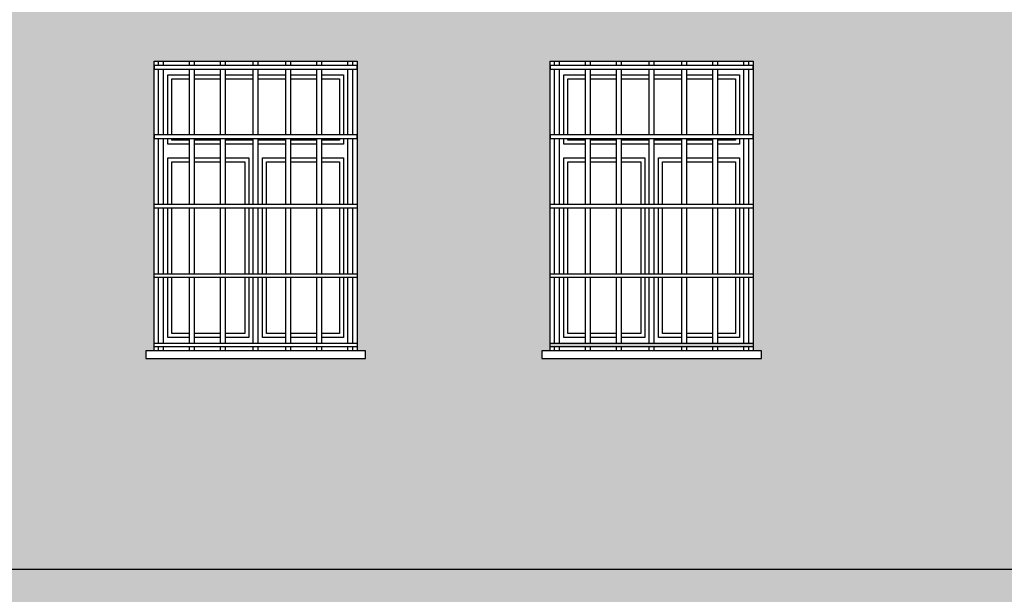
# Model space of a CAD drawing. Header units: millimetres. Extents: x 50026 to 146998, y 1038179 to 1573505.
# Tile 17 of 122: x 52455 to 52964, y 1046235 to 1046533. Entities that reach past the tile are written whole.
import ezdxf

# ---------------------------------------------------------------- set-up
doc = ezdxf.new("R2010")
doc.units = ezdxf.units.MM
doc.header["$LTSCALE"] = 0.025
doc.layers.add('szrafy', color=8, linetype='Continuous')
doc.layers.add('ściany', color=5, linetype='Continuous')

# ---------------------------------------------------------------- blocks, each defined once
blk = doc.blocks.new('4')
at = {"layer": 'ściany'}
h = blk.add_hatch(color=254, dxfattribs=at)
h.dxf.hatch_style = 1
h.paths.add_polyline_path([(53374.84, 1046613.25), (50772.62, 1046613.25), (50772.62, 1046583.25), (53374.84, 1046583.25)])
h.paths.add_polyline_path([(53374.84, 1046248.25), (50772.62, 1046248.25), (50772.62, 1046218.25), (50955.23, 1046218.25), (50955.23, 1046081.35), (51060.23, 1046081.35), (51060.23, 1046218.25), (51294.23, 1046218.25), (51294.23, 1046081.35), (51399.23, 1046081.35), (51399.23, 1046218.25), (51499.23, 1046218.25), (51499.23, 1046083.48), (51604.23, 1046083.48), (51604.23, 1046218.25), (51719.23, 1046218.25), (51719.23, 1046081.35), (51824.23, 1046081.35), (51824.23, 1046218.25), (52114.23, 1046218.25), (52114.23, 1046081.35), (52219.23, 1046081.35), (52219.23, 1046218.25), (52319.23, 1046218.25), (52319.23, 1046081.35), (52424.23, 1046081.35), (52424.23, 1046218.25), (52524.23, 1046218.25), (52524.23, 1046081.35), (52629.23, 1046081.35), (52629.23, 1046218.25), (52729.23, 1046218.25), (52729.23, 1046081.35), (52834.23, 1046081.35), (52834.23, 1046218.25), (53088.23, 1046218.25), (53088.23, 1046081.35), (53193.23, 1046081.35), (53193.23, 1046218.25), (53243.23, 1046218.25), (53243.23, 1046081.35), (53348.23, 1046081.35), (53348.23, 1046218.25), (53374.84, 1046218.25)])
h.paths.add_polyline_path([(53400.23, 1046248.25), (53384.84, 1046248.25), (53384.84, 1046218.25), (53400.23, 1046218.25)])
h.paths.add_polyline_path([(53400.23, 1046613.25), (53384.84, 1046613.25), (53384.84, 1046583.25), (53400.23, 1046583.25)])
h.paths.add_polyline_path([(50762.62, 1046613.25), (50747.23, 1046613.25), (50747.23, 1046583.25), (50762.62, 1046583.25)])
h.paths.add_polyline_path([(50762.62, 1046248.25), (50747.23, 1046248.25), (50747.23, 1046218.25), (50762.62, 1046218.25)])
h = blk.add_hatch(color=253, dxfattribs=at)
h.dxf.hatch_style = 1
h.paths.add_polyline_path([(53374.84, 1046583.25), (50772.62, 1046583.25), (50772.62, 1046511.35), (50800.23, 1046511.35), (50905.23, 1046511.35), (50905.23, 1046361.35), (50909.63, 1046361.35), (50909.63, 1046357.45), (50795.83, 1046357.45), (50795.83, 1046361.35), (50800.23, 1046361.35), (50800.23, 1046511.35), (50772.62, 1046511.35), (50772.62, 1046248.25), (53374.84, 1046248.25)])
h.paths.add_polyline_path([(51824.23, 1046361.35), (51828.63, 1046361.35), (51828.63, 1046357.45), (51714.83, 1046357.45), (51714.83, 1046361.35), (51719.23, 1046361.35), (51719.23, 1046511.35), (51824.23, 1046511.35)], flags=16)
h.paths.add_polyline_path([(51824.23, 1046365.41), (51824.23, 1046363.44), (51719.23, 1046363.44), (51719.23, 1046365.41)], flags=0)
h.paths.add_polyline_path([(52114.23, 1046511.35), (52219.23, 1046511.35), (52219.23, 1046361.35), (52223.63, 1046361.35), (52223.63, 1046357.45), (52109.83, 1046357.45), (52109.83, 1046361.35), (52114.23, 1046361.35)], flags=16)
h.paths.add_polyline_path([(52114.23, 1046365.41), (52219.23, 1046365.41), (52219.23, 1046363.44), (52114.23, 1046363.44)], flags=16)
h.paths.add_polyline_path([(51608.63, 1046361.35), (51608.63, 1046357.45), (51494.83, 1046357.45), (51494.83, 1046361.35), (51499.23, 1046361.35), (51499.23, 1046511.35), (51604.23, 1046511.35), (51604.23, 1046361.35)], flags=16)
h.paths.add_polyline_path([(51604.23, 1046365.41), (51604.23, 1046363.44), (51499.23, 1046363.44), (51499.23, 1046365.41)], flags=0)
h.paths.add_polyline_path([(52314.83, 1046361.35), (52319.23, 1046361.35), (52319.23, 1046511.35), (52424.23, 1046511.35), (52424.23, 1046361.35), (52428.63, 1046361.35), (52428.63, 1046357.45), (52314.83, 1046357.45)], flags=16)
h.paths.add_polyline_path([(52319.23, 1046365.41), (52424.23, 1046365.41), (52424.23, 1046363.44), (52319.23, 1046363.44)], flags=0)
h.paths.add_polyline_path([(51403.63, 1046361.35), (51403.63, 1046357.45), (51289.83, 1046357.45), (51289.83, 1046361.35), (51294.23, 1046361.35), (51294.23, 1046511.35), (51399.23, 1046511.35), (51399.23, 1046361.35)], flags=16)
h.paths.add_polyline_path([(51399.23, 1046365.41), (51399.23, 1046363.44), (51294.23, 1046363.44), (51294.23, 1046365.41)], flags=0)
h.paths.add_polyline_path([(52519.83, 1046361.35), (52524.23, 1046361.35), (52524.23, 1046511.35), (52629.23, 1046511.35), (52629.23, 1046361.35), (52633.63, 1046361.35), (52633.63, 1046357.45), (52519.83, 1046357.45)], flags=16)
h.paths.add_polyline_path([(52524.23, 1046365.41), (52629.23, 1046365.41), (52629.23, 1046363.44), (52524.23, 1046363.44)], flags=0)
h.paths.add_polyline_path([(52724.83, 1046361.35), (52729.23, 1046361.35), (52729.23, 1046511.35), (52834.23, 1046511.35), (52834.23, 1046361.35), (52838.63, 1046361.35), (52838.63, 1046357.45), (52724.83, 1046357.45)], flags=16)
h.paths.add_polyline_path([(52729.23, 1046365.41), (52834.23, 1046365.41), (52834.23, 1046363.44), (52729.23, 1046363.44)], flags=16)
h.paths.add_polyline_path([(51064.63, 1046361.35), (51064.63, 1046357.45), (50950.83, 1046357.45), (50950.83, 1046361.35), (50955.23, 1046361.35), (50955.23, 1046511.35), (51060.23, 1046511.35), (51060.23, 1046361.35)], flags=16)
h.paths.add_polyline_path([(51060.23, 1046365.41), (51060.23, 1046363.44), (50955.23, 1046363.44), (50955.23, 1046365.41)], flags=0)
h.paths.add_polyline_path([(53083.83, 1046361.35), (53088.23, 1046361.35), (53088.23, 1046511.35), (53193.23, 1046511.35), (53193.23, 1046361.35), (53197.63, 1046361.35), (53197.63, 1046357.45), (53083.83, 1046357.45)], flags=16)
h.paths.add_polyline_path([(53088.23, 1046365.41), (53193.23, 1046365.41), (53193.23, 1046363.44), (53088.23, 1046363.44)], flags=16)
h.paths.add_polyline_path([(53238.83, 1046361.35), (53243.23, 1046361.35), (53243.23, 1046511.35), (53348.23, 1046511.35), (53348.23, 1046361.35), (53352.63, 1046361.35), (53352.63, 1046357.45), (53238.83, 1046357.45)], flags=16)
h.paths.add_polyline_path([(53243.23, 1046365.41), (53348.23, 1046365.41), (53348.23, 1046363.44), (53243.23, 1046363.44)], flags=0)

msp = doc.modelspace()

# ---------------------------------------------------------------- linework, layer by layer
at = {"layer": 'ściany', "color": 7}
for p, q in [((52526.44274, 1046509.25633), (52526.44274, 1046511.34794)), ((52528.97594, 1046509.25633), (52528.97594, 1046511.34794)), ((52542.50011, 1046509.25633), (52542.50011, 1046511.34794)), ((52545.03332, 1046509.25633), (52545.03332, 1046511.34794)), ((52558.55749, 1046509.25633), (52558.55749, 1046511.34794)), ((52561.09069, 1046509.25633), (52561.09069, 1046511.34794)), ((52575.45242, 1046509.25633), (52575.45242, 1046511.34794)), ((52577.98562, 1046509.25633), (52577.98562, 1046511.34794)), ((52592.36531, 1046509.25633), (52592.36531, 1046511.34794)), ((52594.89851, 1046509.25633), (52594.89851, 1046511.34794)), ((52608.42269, 1046509.25633), (52608.42269, 1046511.34794)), ((52610.95589, 1046509.25633), (52610.95589, 1046511.34794)), ((52624.48006, 1046509.25633), (52624.48006, 1046511.34794)), ((52627.01327, 1046509.25633), (52627.01327, 1046511.34794)), ((52731.44274, 1046509.25633), (52731.44274, 1046511.34794)), ((52733.97594, 1046509.25633), (52733.97594, 1046511.34794)), ((52747.50011, 1046509.25633), (52747.50011, 1046511.34794)), ((52750.03332, 1046509.25633), (52750.03332, 1046511.34794)), ((52763.55749, 1046509.25633), (52763.55749, 1046511.34794)), ((52766.09069, 1046509.25633), (52766.09069, 1046511.34794)), ((52780.45242, 1046509.25633), (52780.45242, 1046511.34794)), ((52782.98562, 1046509.25633), (52782.98562, 1046511.34794)), ((52797.36531, 1046509.25633), (52797.36531, 1046511.34794)), ((52799.89851, 1046509.25633), (52799.89851, 1046511.34794)), ((52813.42269, 1046509.25633), (52813.42269, 1046511.34794)), ((52815.95589, 1046509.25633), (52815.95589, 1046511.34794)), ((52829.48006, 1046509.25633), (52829.48006, 1046511.34794)), ((52832.01327, 1046509.25633), (52832.01327, 1046511.34794)), ((52526.44274, 1046473.2939), (52526.44274, 1046507.28925)), ((52528.97594, 1046473.2939), (52528.97594, 1046507.28925)), ((52542.50011, 1046473.2939), (52542.50011, 1046507.28925)), ((52545.03332, 1046473.2939), (52545.03332, 1046507.28925)), ((52558.55749, 1046473.2939), (52558.55749, 1046507.28925)), ((52561.09069, 1046473.2939), (52561.09069, 1046507.28925)), ((52575.45242, 1046473.2939), (52575.45242, 1046507.28925)), ((52577.98562, 1046473.2939), (52577.98562, 1046507.28925)), ((52592.36531, 1046473.2939), (52592.36531, 1046507.28925)), ((52594.89851, 1046473.2939), (52594.89851, 1046507.28925)), ((52608.42269, 1046473.2939), (52608.42269, 1046507.28925)), ((52610.95589, 1046473.2939), (52610.95589, 1046507.28925)), ((52624.48006, 1046473.2939), (52624.48006, 1046507.28925)), ((52627.01327, 1046473.2939), (52627.01327, 1046507.28925)), ((52731.44274, 1046473.2939), (52731.44274, 1046507.28925)), ((52733.97594, 1046473.2939), (52733.97594, 1046507.28925)), ((52747.50011, 1046473.2939), (52747.50011, 1046507.28925)), ((52750.03332, 1046473.2939), (52750.03332, 1046507.28925)), ((52763.55749, 1046473.2939), (52763.55749, 1046507.28925)), ((52766.09069, 1046473.2939), (52766.09069, 1046507.28925)), ((52780.45242, 1046473.2939), (52780.45242, 1046507.28925)), ((52782.98562, 1046473.2939), (52782.98562, 1046507.28925)), ((52797.36531, 1046473.2939), (52797.36531, 1046507.28925)), ((52799.89851, 1046473.2939), (52799.89851, 1046507.28925)), ((52813.42269, 1046473.2939), (52813.42269, 1046507.28925)), ((52815.95589, 1046473.2939), (52815.95589, 1046507.28925)), ((52829.48006, 1046473.2939), (52829.48006, 1046507.28925)), ((52832.01327, 1046473.2939), (52832.01327, 1046507.28925)), ((52526.44274, 1046437.33148), (52526.44274, 1046471.32682)), ((52528.97594, 1046437.33148), (52528.97594, 1046471.32682)), ((52542.50011, 1046437.33148), (52542.50011, 1046471.32682)), ((52545.03332, 1046437.33148), (52545.03332, 1046471.32682)), ((52558.55749, 1046437.33148), (52558.55749, 1046471.32682)), ((52561.09069, 1046437.33148), (52561.09069, 1046471.32682)), ((52575.45242, 1046437.33148), (52575.45242, 1046471.32682)), ((52577.98562, 1046437.33148), (52577.98562, 1046471.32682)), ((52592.36531, 1046437.33148), (52592.36531, 1046471.32682)), ((52594.89851, 1046437.33148), (52594.89851, 1046471.32682)), ((52608.42269, 1046437.33148), (52608.42269, 1046471.32682)), ((52610.95589, 1046437.33148), (52610.95589, 1046471.32682)), ((52624.48006, 1046437.33148), (52624.48006, 1046471.32682)), ((52627.01327, 1046437.33148), (52627.01327, 1046471.32682)), ((52731.44274, 1046437.33148), (52731.44274, 1046471.32682)), ((52733.97594, 1046437.33148), (52733.97594, 1046471.32682)), ((52747.50011, 1046437.33148), (52747.50011, 1046471.32682)), ((52750.03332, 1046437.33148), (52750.03332, 1046471.32682)), ((52763.55749, 1046437.33148), (52763.55749, 1046471.32682)), ((52766.09069, 1046437.33148), (52766.09069, 1046471.32682)), ((52780.45242, 1046437.33148), (52780.45242, 1046471.32682)), ((52782.98562, 1046437.33148), (52782.98562, 1046471.32682)), ((52797.36531, 1046437.33148), (52797.36531, 1046471.32682)), ((52799.89851, 1046437.33148), (52799.89851, 1046471.32682)), ((52813.42269, 1046437.33148), (52813.42269, 1046471.32682)), ((52815.95589, 1046437.33148), (52815.95589, 1046471.32682)), ((52829.48006, 1046437.33148), (52829.48006, 1046471.32682)), ((52832.01327, 1046437.33148), (52832.01327, 1046471.32682)), ((52526.44274, 1046401.36906), (52526.44274, 1046435.3644)), ((52528.97594, 1046401.36906), (52528.97594, 1046435.3644)), ((52542.50011, 1046401.36906), (52542.50011, 1046435.3644)), ((52545.03332, 1046401.36906), (52545.03332, 1046435.3644)), ((52558.55749, 1046401.36906), (52558.55749, 1046435.3644)), ((52561.09069, 1046401.36906), (52561.09069, 1046435.3644)), ((52575.45242, 1046401.36906), (52575.45242, 1046435.3644)), ((52577.98562, 1046401.36906), (52577.98562, 1046435.3644)), ((52592.36531, 1046401.36906), (52592.36531, 1046435.3644)), ((52594.89851, 1046401.36906), (52594.89851, 1046435.3644)), ((52608.42269, 1046401.36906), (52608.42269, 1046435.3644)), ((52610.95589, 1046401.36906), (52610.95589, 1046435.3644)), ((52624.48006, 1046401.36906), (52624.48006, 1046435.3644)), ((52627.01327, 1046401.36906), (52627.01327, 1046435.3644)), ((52731.44274, 1046401.36906), (52731.44274, 1046435.3644)), ((52733.97594, 1046401.36906), (52733.97594, 1046435.3644)), ((52747.50011, 1046401.36906), (52747.50011, 1046435.3644)), ((52750.03332, 1046401.36906), (52750.03332, 1046435.3644)), ((52763.55749, 1046401.36906), (52763.55749, 1046435.3644)), ((52766.09069, 1046401.36906), (52766.09069, 1046435.3644)), ((52780.45242, 1046401.36906), (52780.45242, 1046435.3644)), ((52782.98562, 1046401.36906), (52782.98562, 1046435.3644)), ((52797.36531, 1046401.36906), (52797.36531, 1046435.3644)), ((52799.89851, 1046401.36906), (52799.89851, 1046435.3644)), ((52813.42269, 1046401.36906), (52813.42269, 1046435.3644)), ((52815.95589, 1046401.36906), (52815.95589, 1046435.3644)), ((52829.48006, 1046401.36906), (52829.48006, 1046435.3644)), ((52832.01327, 1046401.36906), (52832.01327, 1046435.3644)), ((52526.44274, 1046365.40663), (52526.44274, 1046399.40198)), ((52528.97594, 1046365.40663), (52528.97594, 1046399.40198)), ((52542.50011, 1046365.40663), (52542.50011, 1046399.40198)), ((52545.03332, 1046365.40663), (52545.03332, 1046399.40198)), ((52558.55749, 1046365.40663), (52558.55749, 1046399.40198)), ((52561.09069, 1046365.40663), (52561.09069, 1046399.40198)), ((52575.45242, 1046365.40663), (52575.45242, 1046399.40198)), ((52577.98562, 1046365.40663), (52577.98562, 1046399.40198)), ((52592.36531, 1046365.40663), (52592.36531, 1046399.40198)), ((52594.89851, 1046365.40663), (52594.89851, 1046399.40198)), ((52608.42269, 1046365.40663), (52608.42269, 1046399.40198)), ((52610.95589, 1046365.40663), (52610.95589, 1046399.40198)), ((52624.48006, 1046365.40663), (52624.48006, 1046399.40198)), ((52627.01327, 1046365.40663), (52627.01327, 1046399.40198)), ((52731.44274, 1046365.40663), (52731.44274, 1046399.40198)), ((52733.97594, 1046365.40663), (52733.97594, 1046399.40198)), ((52747.50011, 1046365.40663), (52747.50011, 1046399.40198)), ((52750.03332, 1046365.40663), (52750.03332, 1046399.40198)), ((52763.55749, 1046365.40663), (52763.55749, 1046399.40198)), ((52766.09069, 1046365.40663), (52766.09069, 1046399.40198)), ((52780.45242, 1046365.40663), (52780.45242, 1046399.40198)), ((52782.98562, 1046365.40663), (52782.98562, 1046399.40198)), ((52797.36531, 1046365.40663), (52797.36531, 1046399.40198)), ((52799.89851, 1046365.40663), (52799.89851, 1046399.40198)), ((52813.42269, 1046365.40663), (52813.42269, 1046399.40198)), ((52815.95589, 1046365.40663), (52815.95589, 1046399.40198)), ((52829.48006, 1046365.40663), (52829.48006, 1046399.40198)), ((52832.01327, 1046365.40663), (52832.01327, 1046399.40198)), ((52526.44274, 1046361.34794), (52526.44274, 1046363.43955)), ((52528.97594, 1046361.34794), (52528.97594, 1046363.43955)), ((52542.50011, 1046361.34794), (52542.50011, 1046363.43955)), ((52545.03332, 1046361.34794), (52545.03332, 1046363.43955)), ((52558.55749, 1046361.34794), (52558.55749, 1046363.43955)), ((52561.09069, 1046361.34794), (52561.09069, 1046363.43955)), ((52575.45242, 1046361.34794), (52575.45242, 1046363.43955)), ((52577.98562, 1046361.34794), (52577.98562, 1046363.43955)), ((52592.36531, 1046361.34794), (52592.36531, 1046363.43955)), ((52594.89851, 1046361.34794), (52594.89851, 1046363.43955)), ((52608.42269, 1046361.34794), (52608.42269, 1046363.43955)), ((52610.95589, 1046361.34794), (52610.95589, 1046363.43955)), ((52624.48006, 1046361.34794), (52624.48006, 1046363.43955)), ((52627.01327, 1046361.34794), (52627.01327, 1046363.43955)), ((52731.44274, 1046361.34794), (52731.44274, 1046363.43955)), ((52733.97594, 1046361.34794), (52733.97594, 1046363.43955)), ((52747.50011, 1046361.34794), (52747.50011, 1046363.43955)), ((52750.03332, 1046361.34794), (52750.03332, 1046363.43955)), ((52763.55749, 1046361.34794), (52763.55749, 1046363.43955)), ((52766.09069, 1046361.34794), (52766.09069, 1046363.43955)), ((52780.45242, 1046361.34794), (52780.45242, 1046363.43955)), ((52782.98562, 1046361.34794), (52782.98562, 1046363.43955)), ((52797.36531, 1046361.34794), (52797.36531, 1046363.43955)), ((52799.89851, 1046361.34794), (52799.89851, 1046363.43955)), ((52813.42269, 1046361.34794), (52813.42269, 1046363.43955)), ((52815.95589, 1046361.34794), (52815.95589, 1046363.43955)), ((52829.48006, 1046361.34794), (52829.48006, 1046363.43955)), ((52832.01327, 1046361.34794), (52832.01327, 1046363.43955)), ((53374.83782, 1046248.24601), (50772.61819, 1046248.24601))]:
    msp.add_line(p, q, dxfattribs=at)
at = {"layer": 'ściany', "color": 2}
for points in [[(52524.228, 1046511.34794), (52629.228, 1046511.34794), (52629.228, 1046361.34794), (52524.228, 1046361.34794)], [(52729.228, 1046511.34794), (52834.228, 1046511.34794), (52834.228, 1046361.34794), (52729.228, 1046361.34794)]]:
    msp.add_lwpolyline(points, close=True, dxfattribs=at)
at = {"layer": 'ściany', "color": 7}
for points in [[(52629.228, 1046509.25633), (52524.228, 1046509.25633), (52524.228, 1046507.28925), (52629.228, 1046507.28925)], [(52834.228, 1046509.25633), (52729.228, 1046509.25633), (52729.228, 1046507.28925), (52834.228, 1046507.28925)], [(52629.228, 1046473.2939), (52524.228, 1046473.2939), (52524.228, 1046471.32682), (52629.228, 1046471.32682)], [(52834.228, 1046473.2939), (52729.228, 1046473.2939), (52729.228, 1046471.32682), (52834.228, 1046471.32682)], [(52629.228, 1046435.3644), (52524.228, 1046435.3644), (52524.228, 1046437.33148), (52629.228, 1046437.33148)], [(52834.228, 1046435.3644), (52729.228, 1046435.3644), (52729.228, 1046437.33148), (52834.228, 1046437.33148)], [(52629.228, 1046399.40198), (52524.228, 1046399.40198), (52524.228, 1046401.36906), (52629.228, 1046401.36906)], [(52834.228, 1046399.40198), (52729.228, 1046399.40198), (52729.228, 1046401.36906), (52834.228, 1046401.36906)], [(52633.63083, 1046361.34794), (52519.82518, 1046361.34794), (52519.82518, 1046357.45267), (52633.63083, 1046357.45267)], [(52629.228, 1046363.43955), (52524.228, 1046363.43955), (52524.228, 1046365.40663), (52629.228, 1046365.40663)], [(52838.63083, 1046361.34794), (52724.82518, 1046361.34794), (52724.82518, 1046357.45267), (52838.63083, 1046357.45267)], [(52834.228, 1046363.43955), (52729.228, 1046363.43955), (52729.228, 1046365.40663), (52834.228, 1046365.40663)]]:
    msp.add_lwpolyline(points, close=True, dxfattribs=at)
for points in [[(52531.228, 1046473.2939), (52531.228, 1046504.34794), (52542.50011, 1046504.34794)], [(52531.228, 1046473.2939), (52531.228, 1046504.34794), (52542.50011, 1046504.34794)], [(52545.03332, 1046504.34794), (52558.55749, 1046504.34794)], [(52545.03332, 1046504.34794), (52558.55749, 1046504.34794)], [(52561.09069, 1046504.34794), (52575.45242, 1046504.34794)], [(52561.09069, 1046504.34794), (52575.45242, 1046504.34794)], [(52577.98562, 1046504.34794), (52592.36531, 1046504.34794)], [(52577.98562, 1046504.34794), (52592.36531, 1046504.34794)], [(52594.89851, 1046504.34794), (52608.42269, 1046504.34794)], [(52594.89851, 1046504.34794), (52608.42269, 1046504.34794)], [(52610.95589, 1046504.34794), (52622.228, 1046504.34794), (52622.228, 1046473.2939)], [(52610.95589, 1046504.34794), (52622.228, 1046504.34794), (52622.228, 1046473.2939)], [(52736.228, 1046473.2939), (52736.228, 1046504.34794), (52747.50011, 1046504.34794)], [(52736.228, 1046473.2939), (52736.228, 1046504.34794), (52747.50011, 1046504.34794)], [(52750.03332, 1046504.34794), (52763.55749, 1046504.34794)], [(52750.03332, 1046504.34794), (52763.55749, 1046504.34794)], [(52766.09069, 1046504.34794), (52780.45242, 1046504.34794)], [(52766.09069, 1046504.34794), (52780.45242, 1046504.34794)], [(52782.98562, 1046504.34794), (52797.36531, 1046504.34794)], [(52782.98562, 1046504.34794), (52797.36531, 1046504.34794)], [(52799.89851, 1046504.34794), (52813.42269, 1046504.34794)], [(52799.89851, 1046504.34794), (52813.42269, 1046504.34794)], [(52815.95589, 1046504.34794), (52827.228, 1046504.34794), (52827.228, 1046473.2939)], [(52815.95589, 1046504.34794), (52827.228, 1046504.34794), (52827.228, 1046473.2939)], [(52531.228, 1046468.35875), (52531.228, 1046471.32682)], [(52542.50011, 1046468.35875), (52531.228, 1046468.35875), (52531.228, 1046471.32682)], [(52558.55749, 1046468.35875), (52545.03332, 1046468.35875)], [(52575.45242, 1046468.35875), (52561.09069, 1046468.35875)], [(52592.36531, 1046468.35875), (52577.98562, 1046468.35875)], [(52608.42269, 1046468.35875), (52594.89851, 1046468.35875)], [(52622.228, 1046471.32682), (52622.228, 1046468.35875), (52610.95589, 1046468.35875)], [(52622.228, 1046471.32682), (52622.228, 1046468.35875)], [(52736.228, 1046468.35875), (52736.228, 1046471.32682)], [(52747.50011, 1046468.35875), (52736.228, 1046468.35875), (52736.228, 1046471.32682)], [(52763.55749, 1046468.35875), (52750.03332, 1046468.35875)], [(52780.45242, 1046468.35875), (52766.09069, 1046468.35875)], [(52797.36531, 1046468.35875), (52782.98562, 1046468.35875)], [(52813.42269, 1046468.35875), (52799.89851, 1046468.35875)], [(52827.228, 1046471.32682), (52827.228, 1046468.35875), (52815.95589, 1046468.35875)], [(52827.228, 1046471.32682), (52827.228, 1046468.35875)], [(52531.228, 1046437.33148), (52531.228, 1046461.35875)], [(52531.228, 1046437.33148), (52531.228, 1046461.35875), (52542.50011, 1046461.35875)], [(52545.03332, 1046461.35875), (52558.55749, 1046461.35875)], [(52561.09069, 1046461.35875), (52573.228, 1046461.35875), (52573.228, 1046437.33148)], [(52580.228, 1046437.33148), (52580.228, 1046461.35875), (52592.36531, 1046461.35875)], [(52594.89851, 1046461.35875), (52608.42269, 1046461.35875)], [(52610.95589, 1046461.35875), (52622.228, 1046461.35875), (52622.228, 1046437.33148)], [(52622.228, 1046461.35875), (52622.228, 1046437.33148)], [(52736.228, 1046437.33148), (52736.228, 1046461.35875)], [(52736.228, 1046437.33148), (52736.228, 1046461.35875), (52747.50011, 1046461.35875)], [(52750.03332, 1046461.35875), (52763.55749, 1046461.35875)], [(52766.09069, 1046461.35875), (52778.228, 1046461.35875), (52778.228, 1046437.33148)], [(52785.228, 1046437.33148), (52785.228, 1046461.35875), (52797.36531, 1046461.35875)], [(52799.89851, 1046461.35875), (52813.42269, 1046461.35875)], [(52815.95589, 1046461.35875), (52827.228, 1046461.35875), (52827.228, 1046437.33148)], [(52827.228, 1046461.35875), (52827.228, 1046437.33148)], [(52531.228, 1046401.36906), (52531.228, 1046435.3644)], [(52531.228, 1046401.36906), (52531.228, 1046435.3644)], [(52573.228, 1046435.3644), (52573.228, 1046401.36906)], [(52580.228, 1046401.36906), (52580.228, 1046435.3644)], [(52622.228, 1046435.3644), (52622.228, 1046401.36906)], [(52622.228, 1046435.3644), (52622.228, 1046401.36906)], [(52736.228, 1046401.36906), (52736.228, 1046435.3644)], [(52736.228, 1046401.36906), (52736.228, 1046435.3644)], [(52778.228, 1046435.3644), (52778.228, 1046401.36906)], [(52785.228, 1046401.36906), (52785.228, 1046435.3644)], [(52827.228, 1046435.3644), (52827.228, 1046401.36906)], [(52827.228, 1046435.3644), (52827.228, 1046401.36906)], [(52542.50011, 1046368.34794), (52531.228, 1046368.34794), (52531.228, 1046399.40198)], [(52542.50011, 1046368.34794), (52531.228, 1046368.34794), (52531.228, 1046399.40198)], [(52573.228, 1046399.40198), (52573.228, 1046368.34794), (52561.09069, 1046368.34794)], [(52592.36531, 1046368.34794), (52580.228, 1046368.34794), (52580.228, 1046399.40198)], [(52622.228, 1046399.40198), (52622.228, 1046368.34794), (52610.95589, 1046368.34794)], [(52622.228, 1046399.40198), (52622.228, 1046368.34794), (52610.95589, 1046368.34794)], [(52747.50011, 1046368.34794), (52736.228, 1046368.34794), (52736.228, 1046399.40198)], [(52747.50011, 1046368.34794), (52736.228, 1046368.34794), (52736.228, 1046399.40198)], [(52778.228, 1046399.40198), (52778.228, 1046368.34794), (52766.09069, 1046368.34794)], [(52797.36531, 1046368.34794), (52785.228, 1046368.34794), (52785.228, 1046399.40198)], [(52827.228, 1046399.40198), (52827.228, 1046368.34794), (52815.95589, 1046368.34794)], [(52827.228, 1046399.40198), (52827.228, 1046368.34794), (52815.95589, 1046368.34794)], [(52558.55749, 1046368.34794), (52545.03332, 1046368.34794)], [(52558.55749, 1046368.34794), (52545.03332, 1046368.34794)], [(52573.228, 1046368.34794), (52561.09069, 1046368.34794)], [(52592.36531, 1046368.34794), (52580.228, 1046368.34794)], [(52608.42269, 1046368.34794), (52594.89851, 1046368.34794)], [(52608.42269, 1046368.34794), (52594.89851, 1046368.34794)], [(52763.55749, 1046368.34794), (52750.03332, 1046368.34794)], [(52763.55749, 1046368.34794), (52750.03332, 1046368.34794)], [(52778.228, 1046368.34794), (52766.09069, 1046368.34794)], [(52797.36531, 1046368.34794), (52785.228, 1046368.34794)], [(52813.42269, 1046368.34794), (52799.89851, 1046368.34794)], [(52813.42269, 1046368.34794), (52799.89851, 1046368.34794)]]:
    msp.add_lwpolyline(points, dxfattribs=at)
at = {"layer": 'ściany', "color": 1}
for points in [[(52533.31962, 1046473.2939), (52533.31962, 1046502.25632), (52542.50011, 1046502.25632)], [(52545.03332, 1046502.25632), (52558.55749, 1046502.25632)], [(52561.09069, 1046502.25632), (52575.45242, 1046502.25632)], [(52577.98562, 1046502.25632), (52592.36531, 1046502.25632)], [(52594.89851, 1046502.25632), (52608.42269, 1046502.25632)], [(52610.95589, 1046502.25632), (52620.13638, 1046502.25632), (52620.13638, 1046473.2939)], [(52738.31962, 1046473.2939), (52738.31962, 1046502.25632), (52747.50011, 1046502.25632)], [(52750.03332, 1046502.25632), (52763.55749, 1046502.25632)], [(52766.09069, 1046502.25632), (52780.45242, 1046502.25632)], [(52782.98562, 1046502.25632), (52797.36531, 1046502.25632)], [(52799.89851, 1046502.25632), (52813.42269, 1046502.25632)], [(52815.95589, 1046502.25632), (52825.13638, 1046502.25632), (52825.13638, 1046473.2939)], [(52542.50011, 1046470.45037), (52533.31962, 1046470.45037), (52533.31962, 1046471.32682)], [(52558.55749, 1046470.45037), (52545.03332, 1046470.45037)], [(52575.45242, 1046470.45037), (52561.09069, 1046470.45037)], [(52592.36531, 1046470.45037), (52577.98562, 1046470.45037)], [(52608.42269, 1046470.45037), (52594.89851, 1046470.45037)], [(52620.13638, 1046471.32682), (52620.13638, 1046470.45037), (52610.95589, 1046470.45037)], [(52747.50011, 1046470.45037), (52738.31962, 1046470.45037), (52738.31962, 1046471.32682)], [(52763.55749, 1046470.45037), (52750.03332, 1046470.45037)], [(52780.45242, 1046470.45037), (52766.09069, 1046470.45037)], [(52797.36531, 1046470.45037), (52782.98562, 1046470.45037)], [(52813.42269, 1046470.45037), (52799.89851, 1046470.45037)], [(52825.13638, 1046471.32682), (52825.13638, 1046470.45037), (52815.95589, 1046470.45037)], [(52533.31962, 1046437.33148), (52533.31962, 1046459.26713), (52542.50011, 1046459.26713)], [(52545.03332, 1046459.26713), (52558.55749, 1046459.26713)], [(52561.09069, 1046459.26713), (52571.13638, 1046459.26713), (52571.13638, 1046437.33148)], [(52582.31962, 1046437.33148), (52582.31962, 1046459.26713), (52592.36531, 1046459.26713)], [(52594.89851, 1046459.26713), (52608.42269, 1046459.26713)], [(52610.95589, 1046459.26713), (52620.13638, 1046459.26713), (52620.13638, 1046437.33148)], [(52738.31962, 1046437.33148), (52738.31962, 1046459.26713), (52747.50011, 1046459.26713)], [(52750.03332, 1046459.26713), (52763.55749, 1046459.26713)], [(52766.09069, 1046459.26713), (52776.13638, 1046459.26713), (52776.13638, 1046437.33148)], [(52787.31962, 1046437.33148), (52787.31962, 1046459.26713), (52797.36531, 1046459.26713)], [(52799.89851, 1046459.26713), (52813.42269, 1046459.26713)], [(52815.95589, 1046459.26713), (52825.13638, 1046459.26713), (52825.13638, 1046437.33148)], [(52533.31962, 1046401.36906), (52533.31962, 1046435.3644)], [(52571.13638, 1046435.3644), (52571.13638, 1046401.36906)], [(52582.31962, 1046401.36906), (52582.31962, 1046435.3644)], [(52620.13638, 1046435.3644), (52620.13638, 1046401.36906)], [(52738.31962, 1046401.36906), (52738.31962, 1046435.3644)], [(52776.13638, 1046435.3644), (52776.13638, 1046401.36906)], [(52787.31962, 1046401.36906), (52787.31962, 1046435.3644)], [(52825.13638, 1046435.3644), (52825.13638, 1046401.36906)], [(52542.50011, 1046370.43956), (52533.31962, 1046370.43956), (52533.31962, 1046399.40198)], [(52571.13638, 1046399.40198), (52571.13638, 1046370.43956), (52561.09069, 1046370.43956)], [(52592.36531, 1046370.43956), (52582.31962, 1046370.43956), (52582.31962, 1046399.40198)], [(52620.13638, 1046399.40198), (52620.13638, 1046370.43956), (52610.95589, 1046370.43956)], [(52747.50011, 1046370.43956), (52738.31962, 1046370.43956), (52738.31962, 1046399.40198)], [(52776.13638, 1046399.40198), (52776.13638, 1046370.43956), (52766.09069, 1046370.43956)], [(52797.36531, 1046370.43956), (52787.31962, 1046370.43956), (52787.31962, 1046399.40198)], [(52825.13638, 1046399.40198), (52825.13638, 1046370.43956), (52815.95589, 1046370.43956)], [(52558.55749, 1046370.43956), (52545.03332, 1046370.43956)], [(52608.42269, 1046370.43956), (52594.89851, 1046370.43956)], [(52763.55749, 1046370.43956), (52750.03332, 1046370.43956)], [(52813.42269, 1046370.43956), (52799.89851, 1046370.43956)]]:
    msp.add_lwpolyline(points, dxfattribs=at)

# ---------------------------------------------------------------- block references
at = {"layer": 'szrafy', "color": 24}
msp.add_blockref('4', (0, 0), dxfattribs=at)

doc.saveas('drawing.dxf')
